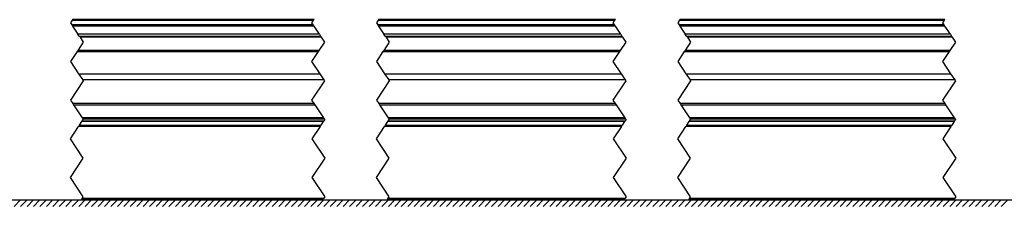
# Model space of a CAD drawing. Header units: inches. Extents: x -381 to 2960, y -418 to 176.
# Tile 8 of 21: x -115 to 38, y -36 to -7. Entities that reach past the tile are written whole.
import ezdxf

# ---------------------------------------------------------------- set-up
doc = ezdxf.new("R2010")
doc.units = ezdxf.units.IN
doc.linetypes.add('DOT_CENTER', pattern=[14, 12, -1, 0, -1])
doc.layers.add('1', color=7, linetype='Continuous')

# ---------------------------------------------------------------- blocks, each defined once
blk = doc.blocks.new('SOPORTE_SV_2040__2', base_point=(-224.4999961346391, -34.89499164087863))
at = {"color": 2, "linetype": 'DOT_CENTER'}
for p, q in [((-105.8420134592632, -23.30574226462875), (-105.4623034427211, -22.73617723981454)), ((-105.4515799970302, -22.72010370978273), (-105.4623034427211, -22.73617723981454)), ((-68.03888044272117, -22.73617723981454), (-68.41859045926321, -23.30574226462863)), ((-68.03888044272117, -22.73617723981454), (-68.02816385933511, -22.72010370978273)), ((-58.41859045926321, -23.30574226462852), (-58.03888044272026, -22.73617723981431)), ((-58.02816385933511, -22.72010370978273), (-58.03888044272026, -22.73617723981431)), ((-21.33421322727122, -22.7361772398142), (-21.71392324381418, -23.30574226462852)), ((-21.33421322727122, -22.7361772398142), (-21.32349772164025, -22.72010370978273)), ((-11.71392324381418, -23.30574226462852), (-11.33421322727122, -22.73617723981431)), ((-11.32349772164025, -22.72010370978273), (-11.33421322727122, -22.73617723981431)), ((29.7456832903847, -22.7361772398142), (29.36597327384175, -23.30574226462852)), ((29.7456832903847, -22.7361772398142), (29.75641255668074, -22.72010370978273)), ((-107.2348491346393, -25.39499577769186), (-105.9646279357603, -23.48966397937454)), ((-105.8420134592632, -23.30574226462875), (-105.9646279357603, -23.48966397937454)), ((-68.54120493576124, -23.48966397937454), (-69.8114261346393, -25.39499577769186)), ((-68.54120493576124, -23.48966397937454), (-68.41859045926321, -23.30574226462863)), ((-59.81142613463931, -25.39499577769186), (-58.54120493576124, -23.48966397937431)), ((-58.41859045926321, -23.30574226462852), (-58.54120493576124, -23.48966397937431)), ((-21.8365377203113, -23.48966397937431), (-23.10675891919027, -25.39499577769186)), ((-21.8365377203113, -23.48966397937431), (-21.71392324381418, -23.30574226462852)), ((-13.10675891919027, -25.39499577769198), (-11.8365377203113, -23.48966397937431)), ((-11.71392324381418, -23.30574226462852), (-11.8365377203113, -23.48966397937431)), ((29.24335879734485, -23.48966397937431), (27.97313759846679, -25.39499577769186)), ((29.24335879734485, -23.48966397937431), (29.36597327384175, -23.30574226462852)), ((-105.2348491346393, -28.39499577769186), (-107.2348491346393, -25.39499577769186)), ((-69.8114261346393, -25.39499577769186), (-67.8114261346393, -28.39499577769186)), ((-57.81142613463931, -28.39499577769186), (-59.81142613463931, -25.39499577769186)), ((-23.10675891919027, -25.39499577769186), (-21.10675891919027, -28.39499577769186)), ((-11.10675891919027, -28.39499577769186), (-13.10675891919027, -25.39499577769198)), ((27.97313759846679, -25.39499577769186), (29.97313759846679, -28.39499577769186)), ((-107.2348491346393, -31.39499577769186), (-105.2348491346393, -28.39499577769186)), ((-67.8114261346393, -28.39499577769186), (-69.8114261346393, -31.39499577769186)), ((-59.81142613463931, -31.39499577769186), (-57.81142613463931, -28.39499577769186)), ((-21.10675891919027, -28.39499577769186), (-23.10675891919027, -31.39499577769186)), ((-13.10675891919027, -31.39499577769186), (-11.10675891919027, -28.39499577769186)), ((29.97313759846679, -28.39499577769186), (27.97313759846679, -31.39499577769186)), ((-105.2348491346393, -34.39499577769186), (-107.2348491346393, -31.39499577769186)), ((-69.8114261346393, -31.39499577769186), (-69.65099711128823, -31.63563069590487)), ((-69.8114261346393, -31.39499577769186), (-67.8114261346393, -34.39499577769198)), ((-69.65099711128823, -31.63563069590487), (-69.56486633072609, -31.76484212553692)), ((-57.81142613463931, -34.39499577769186), (-59.81142613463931, -31.39499577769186)), ((-23.10675891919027, -31.39499577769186), (-21.10675891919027, -34.39499577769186)), ((-23.10675891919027, -31.39499577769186), (-22.94633097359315, -31.63563069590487)), ((-22.94633097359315, -31.63563069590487), (-22.86020019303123, -31.76484212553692)), ((-11.10675891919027, -34.39499577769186), (-13.10675891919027, -31.39499577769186)), ((27.97313759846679, -31.39499577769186), (29.97313759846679, -34.39499577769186)), ((-105.4348463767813, -34.69499164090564), (-105.5681797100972, -34.89499164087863)), ((-105.4348463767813, -34.69499164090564), (-105.2348491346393, -34.39499577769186)), ((-68.14475671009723, -34.89499164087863), (-68.0114233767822, -34.69499164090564)), ((-67.8114261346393, -34.39499577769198), (-68.0114233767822, -34.69499164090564)), ((-58.0114233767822, -34.69499164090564), (-58.14475671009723, -34.8949916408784)), ((-58.0114233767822, -34.69499164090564), (-57.81142613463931, -34.39499577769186)), ((-21.44008949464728, -34.8949916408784), (-21.30675616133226, -34.69499164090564)), ((-21.10675891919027, -34.39499577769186), (-21.30675616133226, -34.69499164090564)), ((-11.30675616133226, -34.69499164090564), (-11.44008949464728, -34.8949916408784)), ((-11.30675616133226, -34.69499164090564), (-11.10675891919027, -34.39499577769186)), ((29.63980702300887, -34.8949916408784), (29.77314035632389, -34.69499164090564)), ((29.97313759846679, -34.39499577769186), (29.77314035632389, -34.69499164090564))]:
    blk.add_line(p, q, dxfattribs=at)
at = {"color": 7, "linetype": 'Continuous'}
for p, q in [((-68.03888044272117, -22.73617723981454), (-105.4623034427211, -22.73617723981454)), ((-68.02816385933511, -22.72010370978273), (-105.4515799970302, -22.72010370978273)), ((-21.33421322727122, -22.7361772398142), (-58.03888044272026, -22.73617723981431)), ((-21.32349772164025, -22.72010370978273), (-58.02816385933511, -22.72010370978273)), ((29.7456832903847, -22.7361772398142), (-11.33421322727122, -22.73617723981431)), ((29.75641255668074, -22.72010370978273), (-11.32349772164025, -22.72010370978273)), ((-68.54120493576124, -23.48966397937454), (-105.9646279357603, -23.48966397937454)), ((-105.8420134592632, -23.30574226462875), (-68.41859045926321, -23.30574226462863)), ((-21.8365377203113, -23.48966397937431), (-58.54120493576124, -23.48966397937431)), ((-58.41859045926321, -23.30574226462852), (-21.71392324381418, -23.30574226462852)), ((29.24335879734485, -23.48966397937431), (-11.8365377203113, -23.48966397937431)), ((-11.71392324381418, -23.30574226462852), (29.36597327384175, -23.30574226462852)), ((-68.14475671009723, -34.89499164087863), (-105.5681797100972, -34.89499164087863)), ((-68.0114233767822, -34.69499164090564), (-105.4348463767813, -34.69499164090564)), ((-21.44008949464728, -34.8949916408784), (-58.14475671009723, -34.8949916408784)), ((-21.30675616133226, -34.69499164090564), (-58.0114233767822, -34.69499164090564)), ((29.63980702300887, -34.8949916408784), (-11.44008949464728, -34.8949916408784)), ((29.77314035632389, -34.69499164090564), (-11.30675616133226, -34.69499164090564))]:
    blk.add_line(p, q, dxfattribs=at)
blk = doc.blocks.new('PERFIL_SV_2040__3', base_point=(-227.9999961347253, -24.64499163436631))
at = {"color": 2, "linetype": 'DOT_CENTER'}
for p, q in [((-106.9681797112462, -6.99499164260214), (-107.2348491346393, -7.39499577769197)), ((-107.2348491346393, -7.39499577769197), (-107.0214124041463, -7.71515087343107)), ((-106.9015130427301, -6.89499163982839), (-106.9681797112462, -6.99499164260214)), ((-69.8114261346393, -7.39499577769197), (-69.54475671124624, -6.99499164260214)), ((-69.59798940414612, -7.71515087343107), (-69.8114261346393, -7.39499577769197)), ((-69.54475671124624, -6.99499164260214), (-69.47809004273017, -6.89499163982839)), ((-59.54475671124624, -6.99499164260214), (-59.81142613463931, -7.39499577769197)), ((-59.81142613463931, -7.39499577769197), (-59.59798940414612, -7.71515087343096)), ((-59.47809004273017, -6.89499163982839), (-59.54475671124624, -6.99499164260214)), ((-23.10675891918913, -7.39499577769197), (-22.84008949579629, -6.99499164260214)), ((-22.89332218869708, -7.71515087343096), (-23.10675891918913, -7.39499577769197)), ((-22.84008949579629, -6.99499164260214), (-22.77342282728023, -6.89499163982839)), ((-12.84008949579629, -6.99499164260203), (-13.10675891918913, -7.39499577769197)), ((-13.10675891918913, -7.39499577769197), (-12.89332218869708, -7.71515087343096)), ((-12.77342282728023, -6.89499163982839), (-12.84008949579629, -6.99499164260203)), ((27.97313759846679, -7.39499577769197), (28.23980702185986, -6.99499164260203)), ((28.18657432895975, -7.71515087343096), (27.97313759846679, -7.39499577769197)), ((28.23980702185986, -6.99499164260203), (28.3064736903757, -6.89499163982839)), ((-107.0214124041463, -7.71515087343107), (-106.8983966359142, -7.89967452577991)), ((-106.8983966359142, -7.89967452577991), (-106.0631646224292, -9.15252254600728)), ((-105.8734821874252, -9.43704619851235), (-106.0631646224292, -9.15252254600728)), ((-69.47497363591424, -7.89967452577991), (-69.59798940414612, -7.71515087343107)), ((-68.63974162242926, -9.15252254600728), (-69.47497363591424, -7.89967452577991)), ((-68.63974162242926, -9.15252254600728), (-68.45005918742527, -9.43704619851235)), ((-59.59798940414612, -7.71515087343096), (-59.47497363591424, -7.89967452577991)), ((-59.47497363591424, -7.89967452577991), (-58.63974162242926, -9.15252254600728)), ((-58.45005918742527, -9.43704619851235), (-58.63974162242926, -9.15252254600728)), ((-22.77030642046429, -7.89967452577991), (-22.89332218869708, -7.71515087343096)), ((-21.93507440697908, -9.15252254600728), (-22.77030642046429, -7.89967452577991)), ((-21.93507440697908, -9.15252254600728), (-21.74539197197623, -9.43704619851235)), ((-12.89332218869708, -7.71515087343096), (-12.77030642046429, -7.89967452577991)), ((-12.77030642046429, -7.89967452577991), (-11.93507440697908, -9.15252254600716)), ((-11.74539197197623, -9.43704619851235), (-11.93507440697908, -9.15252254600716)), ((28.30959009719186, -7.8996745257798), (28.18657432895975, -7.71515087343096)), ((29.14482211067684, -9.15252254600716), (28.30959009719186, -7.8996745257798)), ((29.14482211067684, -9.15252254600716), (29.33450454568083, -9.43704619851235)), ((-105.2348491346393, -10.39499577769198), (-106.0795967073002, -11.66211713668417)), ((-105.8734821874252, -9.43704619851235), (-105.7401488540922, -9.63704619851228)), ((-105.7401488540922, -9.63704619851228), (-105.2348491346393, -10.39499577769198)), ((-68.65617370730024, -11.66211713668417), (-67.8114261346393, -10.39499577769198)), ((-68.31672585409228, -9.63704619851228), (-68.45005918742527, -9.43704619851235)), ((-67.8114261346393, -10.39499577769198), (-68.31672585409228, -9.63704619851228)), ((-57.81142613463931, -10.39499577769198), (-58.65617370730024, -11.66211713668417)), ((-58.45005918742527, -9.43704619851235), (-58.31672585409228, -9.63704619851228)), ((-58.31672585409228, -9.63704619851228), (-57.81142613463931, -10.39499577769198)), ((-21.95150649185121, -11.66211713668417), (-21.10675891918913, -10.39499577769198)), ((-21.61205863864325, -9.63704619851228), (-21.74539197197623, -9.43704619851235)), ((-21.10675891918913, -10.39499577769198), (-21.61205863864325, -9.63704619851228)), ((-11.10675891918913, -10.39499577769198), (-11.95150649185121, -11.66211713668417)), ((-11.74539197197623, -9.43704619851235), (-11.61205863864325, -9.63704619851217)), ((-11.61205863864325, -9.63704619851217), (-11.10675891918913, -10.39499577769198)), ((29.12839002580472, -11.66211713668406), (29.97313759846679, -10.39499577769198)), ((29.46783787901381, -9.63704619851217), (29.33450454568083, -9.43704619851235)), ((29.97313759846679, -10.39499577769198), (29.46783787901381, -9.63704619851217)), ((-106.2122001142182, -11.86211785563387), (-107.2348491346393, -13.39499577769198)), ((-106.0795967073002, -11.66211713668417), (-106.2122001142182, -11.86211785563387)), ((-69.8114261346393, -13.39499577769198), (-68.78950722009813, -11.86211740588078)), ((-68.78950722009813, -11.86211740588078), (-68.65617370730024, -11.66211713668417)), ((-58.78878397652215, -11.86211785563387), (-59.81142613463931, -13.39499577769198)), ((-58.65617370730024, -11.66211713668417), (-58.78878397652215, -11.86211785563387)), ((-23.10675891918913, -13.39499577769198), (-22.08411020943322, -11.86211785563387)), ((-22.08411020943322, -11.86211785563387), (-21.95150649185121, -11.66211713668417)), ((-12.08411020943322, -11.86211785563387), (-13.10675891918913, -13.39499577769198)), ((-11.95150649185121, -11.66211713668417), (-12.08411020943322, -11.86211785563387)), ((27.97313759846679, -13.39499577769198), (28.99579243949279, -11.86211785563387)), ((28.99579243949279, -11.86211785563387), (29.12839002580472, -11.66211713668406)), ((-107.2348491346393, -13.39499577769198), (-105.9699400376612, -15.29235942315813)), ((-68.54651703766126, -15.29235942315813), (-69.8114261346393, -13.39499577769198)), ((-59.81142613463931, -13.39499577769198), (-58.54651703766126, -15.29235942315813)), ((-21.84184982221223, -15.29235942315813), (-23.10675891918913, -13.39499577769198)), ((-13.10675891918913, -13.39499577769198), (-11.84184982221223, -15.29235942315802)), ((29.2380466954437, -15.29235942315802), (27.97313759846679, -13.39499577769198)), ((-105.2348491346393, -16.39499577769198), (-107.2348491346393, -19.39499577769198)), ((-105.9699400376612, -15.29235942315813), (-105.3249624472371, -16.25982580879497)), ((-105.3249624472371, -16.25982580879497), (-105.2348491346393, -16.39499577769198)), ((-69.8114261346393, -19.39499577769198), (-67.8114261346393, -16.39499577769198)), ((-67.90153944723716, -16.25982580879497), (-68.54651703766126, -15.29235942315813)), ((-67.8114261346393, -16.39499577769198), (-67.90153944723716, -16.25982580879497)), ((-57.81142613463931, -16.39499577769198), (-59.81142613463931, -19.39499577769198)), ((-58.54651703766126, -15.29235942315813), (-57.90153944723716, -16.25982580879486)), ((-57.90153944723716, -16.25982580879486), (-57.81142613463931, -16.39499577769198)), ((-23.10675891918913, -19.39499577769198), (-21.10675891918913, -16.39499577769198)), ((-21.19687223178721, -16.25982580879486), (-21.84184982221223, -15.29235942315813)), ((-21.10675891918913, -16.39499577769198), (-21.19687223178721, -16.25982580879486)), ((-11.10675891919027, -16.39499577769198), (-13.10675891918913, -19.39499577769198)), ((-11.84184982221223, -15.29235942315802), (-11.19687223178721, -16.25982580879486)), ((-11.19687223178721, -16.25982580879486), (-11.10675891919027, -16.39499577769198)), ((27.97313759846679, -19.39499577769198), (29.97313759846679, -16.39499577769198)), ((29.88302428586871, -16.25982580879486), (29.2380466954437, -15.29235942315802)), ((29.97313759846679, -16.39499577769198), (29.88302428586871, -16.25982580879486)), ((-107.2348491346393, -19.39499577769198), (-106.8796022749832, -19.9278660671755)), ((-69.45617928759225, -19.92786604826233), (-69.8114261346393, -19.39499577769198)), ((-59.81142613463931, -19.39499577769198), (-59.45617927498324, -19.9278660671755)), ((-22.75151207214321, -19.92786604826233), (-23.10675891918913, -19.39499577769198)), ((-13.10675891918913, -19.39499577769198), (-12.75078196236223, -19.92786624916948)), ((28.3291130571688, -19.92786624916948), (27.97313759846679, -19.39499577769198)), ((-106.8796022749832, -19.9278660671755), (-106.7462688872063, -20.12786614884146)), ((-106.7462688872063, -20.12786614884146), (-105.3962215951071, -22.15293708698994)), ((-69.32284588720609, -20.12786614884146), (-69.45617928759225, -19.92786604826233)), ((-67.97279859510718, -22.15293708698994), (-69.32284588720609, -20.12786614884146)), ((-59.45617927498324, -19.9278660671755), (-59.32284588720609, -20.12786614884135)), ((-59.32284588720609, -20.12786614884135), (-57.97279859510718, -22.15293708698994)), ((-22.61817867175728, -20.12786614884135), (-22.75151207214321, -19.92786604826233)), ((-21.26813137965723, -22.15293708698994), (-22.61817867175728, -20.12786614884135)), ((-12.75078196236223, -19.92786624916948), (-12.61817867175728, -20.12786614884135)), ((-12.61817867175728, -20.12786614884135), (-11.26813137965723, -22.15293708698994)), ((28.46171784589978, -20.12786614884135), (28.3291130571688, -19.92786624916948)), ((29.81176513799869, -22.15293708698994), (28.46171784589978, -20.12786614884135)), ((-105.3964924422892, -22.63746073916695), (-105.4515877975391, -22.72010377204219)), ((-105.3964924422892, -22.63746073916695), (-105.2348491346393, -22.39499577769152)), ((-105.3962215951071, -22.15293708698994), (-105.2628882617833, -22.35293708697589)), ((-105.2348491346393, -22.39499577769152), (-105.2628882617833, -22.35293708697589)), ((-68.02816477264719, -22.72010373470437), (-67.97306944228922, -22.63746073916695)), ((-67.8114261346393, -22.39499577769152), (-67.97306944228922, -22.63746073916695)), ((-67.83946526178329, -22.35293708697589), (-67.97279859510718, -22.15293708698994)), ((-67.83946526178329, -22.35293708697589), (-67.8114261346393, -22.39499577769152)), ((-57.97306944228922, -22.63746073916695), (-58.02816479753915, -22.72010377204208)), ((-57.97306944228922, -22.63746073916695), (-57.81142613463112, -22.3949957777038)), ((-57.97279859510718, -22.15293708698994), (-57.83946526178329, -22.35293708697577)), ((-57.81142613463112, -22.3949957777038), (-57.83946526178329, -22.35293708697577)), ((-21.32349755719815, -22.72010373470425), (-21.26840222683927, -22.63746073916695)), ((-21.10675891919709, -22.3949957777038), (-21.26840222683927, -22.63746073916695)), ((-21.13479804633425, -22.35293708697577), (-21.26813137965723, -22.15293708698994)), ((-21.13479804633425, -22.35293708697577), (-21.10675891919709, -22.3949957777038)), ((-11.26840222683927, -22.63746073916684), (-11.3234975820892, -22.72010377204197)), ((-11.26840222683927, -22.63746073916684), (-11.10675891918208, -22.3949957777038)), ((-11.26813137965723, -22.15293708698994), (-11.13479804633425, -22.35293708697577)), ((-11.10675891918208, -22.3949957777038), (-11.13479804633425, -22.35293708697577)), ((29.75639896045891, -22.72010373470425), (29.81149429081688, -22.63746073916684)), ((29.9731375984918, -22.39499577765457), (29.81149429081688, -22.63746073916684)), ((29.94509847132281, -22.35293708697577), (29.81176513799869, -22.15293708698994)), ((29.94509847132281, -22.35293708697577), (29.9731375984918, -22.39499577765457))]:
    blk.add_line(p, q, dxfattribs=at)
at = {"color": 7, "linetype": 'Continuous'}
for p, q in [((-106.9681797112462, -6.99499164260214), (-69.54475671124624, -6.99499164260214)), ((-69.47809004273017, -6.89499163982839), (-106.9015130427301, -6.89499163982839)), ((-59.54475671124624, -6.99499164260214), (-22.84008949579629, -6.99499164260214)), ((-22.77342282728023, -6.89499163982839), (-59.47809004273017, -6.89499163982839)), ((-12.84008949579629, -6.99499164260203), (28.23980702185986, -6.99499164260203)), ((28.3064736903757, -6.89499163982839), (-12.77342282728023, -6.89499163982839)), ((-69.59798940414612, -7.71515087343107), (-107.0214124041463, -7.71515087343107)), ((-69.47497363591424, -7.89967452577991), (-106.8983966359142, -7.89967452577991)), ((-68.63974162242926, -9.15252254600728), (-106.0631646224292, -9.15252254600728)), ((-22.89332218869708, -7.71515087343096), (-59.59798940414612, -7.71515087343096)), ((-22.77030642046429, -7.89967452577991), (-59.47497363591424, -7.89967452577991)), ((-21.93507440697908, -9.15252254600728), (-58.63974162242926, -9.15252254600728)), ((28.18657432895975, -7.71515087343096), (-12.89332218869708, -7.71515087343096)), ((28.30959009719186, -7.8996745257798), (-12.77030642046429, -7.89967452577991)), ((29.14482211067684, -9.15252254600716), (-11.93507440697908, -9.15252254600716)), ((-105.8734821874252, -9.43704619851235), (-68.45005918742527, -9.43704619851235)), ((-68.31672585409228, -9.63704619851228), (-105.7401488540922, -9.63704619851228)), ((-58.45005918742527, -9.43704619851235), (-21.74539197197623, -9.43704619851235)), ((-21.61205863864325, -9.63704619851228), (-58.31672585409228, -9.63704619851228)), ((-11.74539197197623, -9.43704619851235), (29.33450454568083, -9.43704619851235)), ((29.46783787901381, -9.63704619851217), (-11.61205863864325, -9.63704619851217)), ((-106.2122001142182, -11.86211785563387), (-68.78950722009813, -11.86211740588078)), ((-68.65617370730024, -11.66211713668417), (-106.0795967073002, -11.66211713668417)), ((-58.78878397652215, -11.86211785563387), (-22.08411020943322, -11.86211785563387)), ((-21.95150649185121, -11.66211713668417), (-58.65617370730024, -11.66211713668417)), ((-12.08411020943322, -11.86211785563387), (28.99579243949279, -11.86211785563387)), ((29.12839002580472, -11.66211713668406), (-11.95150649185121, -11.66211713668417)), ((-105.9699400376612, -15.29235942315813), (-68.54651703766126, -15.29235942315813)), ((-67.90153944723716, -16.25982580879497), (-105.3249624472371, -16.25982580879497)), ((-58.54651703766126, -15.29235942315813), (-21.84184982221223, -15.29235942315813)), ((-21.19687223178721, -16.25982580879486), (-57.90153944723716, -16.25982580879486)), ((-11.84184982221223, -15.29235942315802), (29.2380466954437, -15.29235942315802)), ((29.88302428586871, -16.25982580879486), (-11.19687223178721, -16.25982580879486)), ((-69.45617928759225, -19.92786604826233), (-106.8796022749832, -19.9278660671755)), ((-106.7462688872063, -20.12786614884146), (-69.32284588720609, -20.12786614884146)), ((-22.75151207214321, -19.92786604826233), (-59.45617927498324, -19.9278660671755)), ((-59.32284588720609, -20.12786614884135), (-22.61817867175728, -20.12786614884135)), ((28.3291130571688, -19.92786624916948), (-12.75078196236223, -19.92786624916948)), ((-12.61817867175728, -20.12786614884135), (28.46171784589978, -20.12786614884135)), ((-105.3964924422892, -22.63746073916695), (-67.97306944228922, -22.63746073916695)), ((-67.97279859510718, -22.15293708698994), (-105.3962215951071, -22.15293708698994)), ((-67.83946526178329, -22.35293708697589), (-105.2628882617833, -22.35293708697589)), ((-57.97306944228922, -22.63746073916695), (-21.26840222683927, -22.63746073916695)), ((-21.26813137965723, -22.15293708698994), (-57.97279859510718, -22.15293708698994)), ((-21.13479804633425, -22.35293708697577), (-57.83946526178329, -22.35293708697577)), ((-11.26840222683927, -22.63746073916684), (29.81149429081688, -22.63746073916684)), ((29.81176513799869, -22.15293708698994), (-11.26813137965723, -22.15293708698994)), ((29.94509847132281, -22.35293708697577), (-11.13479804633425, -22.35293708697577))]:
    blk.add_line(p, q, dxfattribs=at)
blk = doc.blocks.new('REGLA_SV_2040__5', base_point=(-227.9999961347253, -34.89499164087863))
for name, p in [('PERFIL_SV_2040__3', (-227.9999961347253, -24.64499163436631)), ('SOPORTE_SV_2040__2', (-224.4999961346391, -34.89499164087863))]:
    blk.add_blockref(name, p)
blk = doc.blocks.new('Inferior1', base_point=(-86.99999613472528, -20.89499577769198))
at = {"layer": '1', "color": 7, "linetype": 'Continuous'}
for p, q in [((-232.788167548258, -34.89499164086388), (431.2118324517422, -34.89499164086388)), ((-114.953665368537, -34.89499164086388), (-115.953665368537, -35.89499164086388)), ((-113.953665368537, -34.89499164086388), (-114.953665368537, -35.89499164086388)), ((-112.953665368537, -34.89499164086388), (-113.953665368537, -35.89499164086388)), ((-111.953665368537, -34.89499164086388), (-112.953665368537, -35.89499164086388)), ((-110.953665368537, -34.89499164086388), (-111.953665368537, -35.89499164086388)), ((-109.953665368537, -34.89499164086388), (-110.953665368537, -35.89499164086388)), ((-108.953665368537, -34.89499164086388), (-109.953665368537, -35.89499164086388)), ((-107.953665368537, -34.89499164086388), (-108.953665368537, -35.89499164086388)), ((-106.953665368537, -34.89499164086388), (-107.953665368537, -35.89499164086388)), ((-105.953665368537, -34.89499164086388), (-106.953665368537, -35.89499164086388)), ((-104.953665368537, -34.89499164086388), (-105.953665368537, -35.89499164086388)), ((-103.953665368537, -34.89499164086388), (-104.953665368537, -35.89499164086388)), ((-102.953665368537, -34.89499164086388), (-103.953665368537, -35.89499164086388)), ((-101.953665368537, -34.89499164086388), (-102.953665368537, -35.89499164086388)), ((-100.953665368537, -34.89499164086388), (-101.953665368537, -35.89499164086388)), ((-99.95366536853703, -34.89499164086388), (-100.953665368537, -35.89499164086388)), ((-98.95366536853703, -34.89499164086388), (-99.95366536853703, -35.89499164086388)), ((-97.95366536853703, -34.89499164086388), (-98.95366536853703, -35.89499164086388)), ((-96.95366536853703, -34.89499164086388), (-97.95366536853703, -35.89499164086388)), ((-95.95366536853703, -34.89499164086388), (-96.95366536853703, -35.89499164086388)), ((-94.95366536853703, -34.89499164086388), (-95.95366536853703, -35.89499164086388)), ((-93.95366536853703, -34.89499164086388), (-94.95366536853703, -35.89499164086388)), ((-92.95366536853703, -34.89499164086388), (-93.95366536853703, -35.89499164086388)), ((-91.95366536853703, -34.89499164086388), (-92.95366536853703, -35.89499164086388)), ((-90.95366536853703, -34.89499164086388), (-91.95366536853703, -35.89499164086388)), ((-89.95366536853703, -34.89499164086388), (-90.95366536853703, -35.89499164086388)), ((-88.95366536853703, -34.89499164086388), (-89.95366536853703, -35.89499164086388)), ((-87.95366536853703, -34.89499164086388), (-88.95366536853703, -35.89499164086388)), ((-86.95366536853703, -34.89499164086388), (-87.95366536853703, -35.89499164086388)), ((-85.95366536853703, -34.89499164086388), (-86.95366536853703, -35.89499164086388)), ((-84.95366536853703, -34.89499164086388), (-85.95366536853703, -35.89499164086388)), ((-83.95366536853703, -34.89499164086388), (-84.95366536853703, -35.89499164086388)), ((-82.95366536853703, -34.89499164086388), (-83.95366536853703, -35.89499164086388)), ((-81.95366536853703, -34.89499164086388), (-82.95366536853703, -35.89499164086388)), ((-80.95366536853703, -34.89499164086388), (-81.95366536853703, -35.89499164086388)), ((-79.95366536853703, -34.89499164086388), (-80.95366536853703, -35.89499164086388)), ((-78.95366536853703, -34.89499164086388), (-79.95366536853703, -35.89499164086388)), ((-77.95366536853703, -34.89499164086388), (-78.95366536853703, -35.89499164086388)), ((-76.95366536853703, -34.89499164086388), (-77.95366536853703, -35.89499164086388)), ((-75.95366536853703, -34.89499164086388), (-76.95366536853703, -35.89499164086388)), ((-74.95366536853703, -34.89499164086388), (-75.95366536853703, -35.89499164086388)), ((-73.95366536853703, -34.89499164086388), (-74.95366536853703, -35.89499164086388)), ((-72.95366536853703, -34.89499164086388), (-73.95366536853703, -35.89499164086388)), ((-71.95366536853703, -34.89499164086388), (-72.95366536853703, -35.89499164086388)), ((-70.95366536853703, -34.89499164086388), (-71.95366536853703, -35.89499164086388)), ((-69.95366536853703, -34.89499164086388), (-70.95366536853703, -35.89499164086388)), ((-68.95366536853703, -34.89499164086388), (-69.95366536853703, -35.89499164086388)), ((-67.95366536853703, -34.89499164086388), (-68.95366536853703, -35.89499164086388)), ((-66.95366536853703, -34.89499164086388), (-67.95366536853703, -35.89499164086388)), ((-65.95366536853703, -34.89499164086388), (-66.95366536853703, -35.89499164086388)), ((-64.95366536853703, -34.89499164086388), (-65.95366536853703, -35.89499164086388)), ((-63.95366536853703, -34.89499164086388), (-64.95366536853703, -35.89499164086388)), ((-62.95366536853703, -34.89499164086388), (-63.95366536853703, -35.89499164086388)), ((-61.95366536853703, -34.89499164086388), (-62.95366536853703, -35.89499164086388)), ((-60.95366536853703, -34.89499164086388), (-61.95366536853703, -35.89499164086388)), ((-59.95366536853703, -34.89499164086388), (-60.95366536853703, -35.89499164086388)), ((-58.95366536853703, -34.89499164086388), (-59.95366536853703, -35.89499164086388)), ((-57.95366536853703, -34.89499164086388), (-58.95366536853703, -35.89499164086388)), ((-56.95366536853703, -34.89499164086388), (-57.95366536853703, -35.89499164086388)), ((-55.95366536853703, -34.89499164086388), (-56.95366536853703, -35.89499164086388)), ((-54.95366536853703, -34.89499164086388), (-55.95366536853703, -35.89499164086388)), ((-53.95366536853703, -34.89499164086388), (-54.95366536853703, -35.89499164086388)), ((-52.95366536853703, -34.89499164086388), (-53.95366536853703, -35.89499164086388)), ((-51.95366536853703, -34.89499164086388), (-52.95366536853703, -35.89499164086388)), ((-50.95366536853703, -34.89499164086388), (-51.95366536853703, -35.89499164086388)), ((-49.95366536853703, -34.89499164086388), (-50.95366536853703, -35.89499164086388)), ((-48.95366536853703, -34.89499164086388), (-49.95366536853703, -35.89499164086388)), ((-47.95366536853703, -34.89499164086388), (-48.95366536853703, -35.89499164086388)), ((-46.95366536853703, -34.89499164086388), (-47.95366536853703, -35.89499164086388)), ((-45.95366536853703, -34.89499164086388), (-46.95366536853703, -35.89499164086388)), ((-44.95366536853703, -34.89499164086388), (-45.95366536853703, -35.89499164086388)), ((-43.95366536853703, -34.89499164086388), (-44.95366536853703, -35.89499164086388)), ((-42.95366536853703, -34.89499164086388), (-43.95366536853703, -35.89499164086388)), ((-41.95366536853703, -34.89499164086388), (-42.95366536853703, -35.89499164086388)), ((-40.95366536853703, -34.89499164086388), (-41.95366536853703, -35.89499164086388)), ((-39.95366536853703, -34.89499164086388), (-40.95366536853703, -35.89499164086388)), ((-38.95366536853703, -34.89499164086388), (-39.95366536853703, -35.89499164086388)), ((-37.95366536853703, -34.89499164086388), (-38.95366536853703, -35.89499164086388)), ((-36.95366536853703, -34.89499164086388), (-37.95366536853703, -35.89499164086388)), ((-35.95366536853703, -34.89499164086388), (-36.95366536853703, -35.89499164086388)), ((-34.95366536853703, -34.89499164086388), (-35.95366536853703, -35.89499164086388)), ((-33.95366536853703, -34.89499164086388), (-34.95366536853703, -35.89499164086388)), ((-32.95366536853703, -34.89499164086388), (-33.95366536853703, -35.89499164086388)), ((-31.95366536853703, -34.89499164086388), (-32.95366536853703, -35.89499164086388)), ((-30.95366536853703, -34.89499164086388), (-31.95366536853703, -35.89499164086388)), ((-29.95366536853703, -34.89499164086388), (-30.95366536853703, -35.89499164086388)), ((-28.95366536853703, -34.89499164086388), (-29.95366536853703, -35.89499164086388)), ((-27.95366536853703, -34.89499164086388), (-28.95366536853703, -35.89499164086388)), ((-26.95366536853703, -34.89499164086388), (-27.95366536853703, -35.89499164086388)), ((-25.95366536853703, -34.89499164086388), (-26.95366536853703, -35.89499164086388)), ((-24.95366536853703, -34.89499164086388), (-25.95366536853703, -35.89499164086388)), ((-23.95366536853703, -34.89499164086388), (-24.95366536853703, -35.89499164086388)), ((-22.95366536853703, -34.89499164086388), (-23.95366536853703, -35.89499164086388)), ((-21.95366536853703, -34.89499164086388), (-22.95366536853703, -35.89499164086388)), ((-20.95366536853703, -34.89499164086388), (-21.95366536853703, -35.89499164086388)), ((-19.95366536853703, -34.89499164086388), (-20.95366536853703, -35.89499164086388)), ((-18.95366536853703, -34.89499164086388), (-19.95366536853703, -35.89499164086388)), ((-17.95366536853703, -34.89499164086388), (-18.95366536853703, -35.89499164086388)), ((-16.95366536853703, -34.89499164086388), (-17.95366536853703, -35.89499164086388)), ((-15.95366536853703, -34.89499164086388), (-16.95366536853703, -35.89499164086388)), ((-14.95366536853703, -34.89499164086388), (-15.95366536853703, -35.89499164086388)), ((-13.95366536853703, -34.89499164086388), (-14.95366536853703, -35.89499164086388)), ((-12.95366536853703, -34.89499164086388), (-13.95366536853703, -35.89499164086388)), ((-11.95366536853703, -34.89499164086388), (-12.95366536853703, -35.89499164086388)), ((-10.95366536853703, -34.89499164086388), (-11.95366536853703, -35.89499164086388)), ((-9.95366536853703, -34.89499164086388), (-10.95366536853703, -35.89499164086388)), ((-8.95366536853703, -34.89499164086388), (-9.95366536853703, -35.89499164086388)), ((-7.95366536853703, -34.89499164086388), (-8.95366536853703, -35.89499164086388)), ((-6.95366536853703, -34.89499164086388), (-7.95366536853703, -35.89499164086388)), ((-5.95366536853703, -34.89499164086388), (-6.95366536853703, -35.89499164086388)), ((-4.95366536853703, -34.89499164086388), (-5.95366536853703, -35.89499164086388)), ((-3.95366536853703, -34.89499164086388), (-4.95366536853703, -35.89499164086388)), ((-2.95366536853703, -34.89499164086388), (-3.95366536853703, -35.89499164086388)), ((-1.95366536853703, -34.89499164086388), (-2.95366536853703, -35.89499164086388)), ((-0.95366536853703, -34.89499164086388), (-1.95366536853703, -35.89499164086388)), ((0.04633463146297, -34.89499164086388), (-0.95366536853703, -35.89499164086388)), ((1.04633463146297, -34.89499164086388), (0.04633463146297, -35.89499164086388)), ((2.04633463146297, -34.89499164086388), (1.04633463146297, -35.89499164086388)), ((3.04633463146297, -34.89499164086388), (2.04633463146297, -35.89499164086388)), ((4.04633463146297, -34.89499164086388), (3.04633463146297, -35.89499164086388)), ((5.04633463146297, -34.89499164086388), (4.04633463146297, -35.89499164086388)), ((6.04633463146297, -34.89499164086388), (5.04633463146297, -35.89499164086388)), ((7.04633463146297, -34.89499164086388), (6.04633463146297, -35.89499164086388)), ((8.04633463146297, -34.89499164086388), (7.04633463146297, -35.89499164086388)), ((9.04633463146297, -34.89499164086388), (8.04633463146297, -35.89499164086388)), ((10.04633463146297, -34.89499164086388), (9.04633463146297, -35.89499164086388)), ((11.04633463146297, -34.89499164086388), (10.04633463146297, -35.89499164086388)), ((12.04633463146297, -34.89499164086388), (11.04633463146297, -35.89499164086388)), ((13.04633463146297, -34.89499164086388), (12.04633463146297, -35.89499164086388)), ((14.04633463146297, -34.89499164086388), (13.04633463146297, -35.89499164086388)), ((15.04633463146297, -34.89499164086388), (14.04633463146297, -35.89499164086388)), ((16.04633463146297, -34.89499164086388), (15.04633463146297, -35.89499164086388)), ((17.04633463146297, -34.89499164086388), (16.04633463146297, -35.89499164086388)), ((18.04633463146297, -34.89499164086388), (17.04633463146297, -35.89499164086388)), ((19.04633463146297, -34.89499164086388), (18.04633463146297, -35.89499164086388)), ((20.04633463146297, -34.89499164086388), (19.04633463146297, -35.89499164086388)), ((21.04633463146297, -34.89499164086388), (20.04633463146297, -35.89499164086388)), ((22.04633463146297, -34.89499164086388), (21.04633463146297, -35.89499164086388)), ((23.04633463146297, -34.89499164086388), (22.04633463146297, -35.89499164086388)), ((24.04633463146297, -34.89499164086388), (23.04633463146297, -35.89499164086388)), ((25.04633463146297, -34.89499164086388), (24.04633463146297, -35.89499164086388)), ((26.04633463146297, -34.89499164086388), (25.04633463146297, -35.89499164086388)), ((27.04633463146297, -34.89499164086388), (26.04633463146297, -35.89499164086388)), ((28.04633463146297, -34.89499164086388), (27.04633463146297, -35.89499164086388)), ((29.04633463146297, -34.89499164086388), (28.04633463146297, -35.89499164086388)), ((30.04633463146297, -34.89499164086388), (29.04633463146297, -35.89499164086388)), ((31.04633463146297, -34.89499164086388), (30.04633463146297, -35.89499164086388)), ((32.04633463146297, -34.89499164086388), (31.04633463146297, -35.89499164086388)), ((33.04633463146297, -34.89499164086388), (32.04633463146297, -35.89499164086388)), ((34.04633463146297, -34.89499164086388), (33.04633463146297, -35.89499164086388)), ((35.04633463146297, -34.89499164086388), (34.04633463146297, -35.89499164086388)), ((36.04633463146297, -34.89499164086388), (35.04633463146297, -35.89499164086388)), ((37.04633463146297, -34.89499164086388), (36.04633463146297, -35.89499164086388)), ((38.04633463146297, -34.89499164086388), (37.04633463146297, -35.89499164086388))]:
    blk.add_line(p, q, dxfattribs=at)
blk.add_blockref('REGLA_SV_2040__5', (-227.9999961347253, -34.89499164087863))

msp = doc.modelspace()

# ---------------------------------------------------------------- block references
msp.add_blockref('Inferior1', (-86.99999613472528, -20.89499577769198))

doc.saveas('drawing.dxf')
